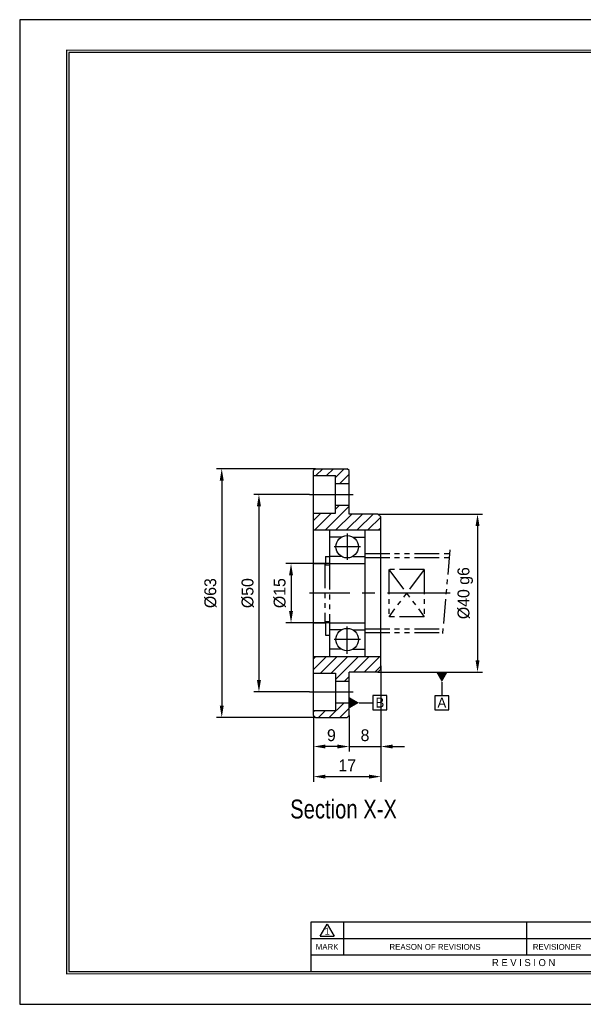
# Model space of a CAD drawing. Header units: millimetres. Extents: x 0 to 352, y 0 to 249.
# Tile 1 of 2: x 0 to 143, y 0 to 249. Entities that reach past the tile are written whole.
import ezdxf
from ezdxf.enums import TextEntityAlignment as Align

# ---------------------------------------------------------------- set-up
doc = ezdxf.new("R2010")
doc.units = ezdxf.units.MM
doc.linetypes.add('CENTER', pattern=[50.8, 31.75, -6.35, 6.35, -6.35])
doc.linetypes.add('PHANTOM', pattern=[2.5, 1.25, -0.25, 0.25, -0.25, 0.25, -0.25])
doc.layers.get('0').update_dxf_attribs({"linetype": 'CONTINUOUS'})
doc.layers.get('DEFPOINTS').update_dxf_attribs({"linetype": 'CONTINUOUS'})
for name, color, linetype in [('center', 1, 'CENTER'), ('L1', 7, 'CONTINUOUS'), ('OUTLINE', 7, 'CONTINUOUS'), ('phantom', 6, 'PHANTOM')]:
    doc.layers.add(name, color=color, linetype=linetype)
doc.dimstyles.get("Standard").update_dxf_attribs({"dimtxt": 3, "dimasz": 3, "dimexe": 1.3, "dimexo": 0, "dimgap": 1.3, "dimtad": 1, "dimdec": 3, "dimzin": 11, "dimdsep": 46, "dimtxsty": 'Standard', "dimcen": 0, "dimclrd": 5, "dimclre": 5, "dimclrt": 3, "dimadec": 0, "dimazin": 0, "dimtfac": 0.6, "dimtdec": 3, "dimtmove": 0, "dimatfit": 3, "dimfxl": 0, "dimtolj": 1, "dimtzin": 11, "dimarcsym": 0})

# ---------------------------------------------------------------- blocks, each defined once
blk = doc.blocks.new('표제란')
at = {"layer": 'L1', "color": 0}
for p, q in [((297, 210), (0, 210)), ((0, 210), (0, 0)), ((0, 0), (297, 0))]:
    blk.add_line(p, q, dxfattribs=at)
at = {"layer": 'L1'}
for p, q in [((160, 17.5), (62, 17.5)), ((62, 17.5), (62, 7)), ((64, 14.51), (65.5, 17.1)), ((65.5, 17.1), (67, 14.51)), ((69, 17.5), (69, 10.5)), ((108, 17.5), (108, 10.5)), ((147, 14), (62, 14)), ((64, 14.51), (67, 14.51)), ((147, 10.5), (62, 10.5))]:
    blk.add_line(p, q, dxfattribs=at)
at = {"layer": 'L1', "const_width": 0.25}
blk.add_lwpolyline([(290.5, 6.5), (290.5, 203.5), (10, 203.5), (10, 6.5)], close=True, dxfattribs=at)
at = {"layer": 'L1'}
blk.add_lwpolyline([(290, 7), (290, 203), (10.5, 203), (10.5, 7)], close=True, dxfattribs=at)
for s, height, p in [('1', 1.5, (65.5, 15.61)), ('MARK', 1.25, (65.5, 12.25)), ('REASON OF REVISIONS', 1.25, (88.5, 12.25)), ('REVISIONER', 1.25, (114.5, 12.25)), ('R E V I S I O N', 1.5, (107.38, 8.9))]:
    blk.add_text(s, height=height, dxfattribs=at).set_placement(p, align=Align.MIDDLE_CENTER)
for tag, p in [('필렛', (179.25, 10.9)), ('모따기', (179.25, 8.3))]:
    blk.add_attdef(tag, text='', height=1.15, dxfattribs=at).set_placement(p, align=Align.MIDDLE_LEFT)
at = {"layer": 'OUTLINE', "ltscale": 0.5}
for tag, p, height in [('TITLE', (237.17, 24.41), 2.5), ('도번', (251.18, 15.64), 2.5), ('SCALE', (253.78, 9.55), 1.2), ('DATE', (277.02, 9.51), 1.2)]:
    blk.add_attdef(tag, p, '', height=height, dxfattribs=at)
blk = doc.blocks.new('*D2')
at = {"layer": 'DEFPOINTS', "color": 0, "ltscale": 0.5}
for p in [(78.32, 111.57), (68.61, 96.57), (78.32, 96.57)]:
    blk.add_point(p, dxfattribs=at)
at = {"layer": 'OUTLINE', "color": 5, "lineweight": -2, "ltscale": 0.5}
for p, q in [((78.32, 111.57), (67.31, 111.57)), ((68.61, 108.57), (68.61, 99.57)), ((78.32, 96.57), (67.31, 96.57))]:
    blk.add_line(p, q, dxfattribs=at)
at = {"layer": 'OUTLINE', "color": 5, "ltscale": 0.5}
for points in [[(68.11, 108.57), (69.11, 108.57), (68.61, 111.57)], [(68.11, 99.57), (69.11, 99.57), (68.61, 96.57)]]:
    blk.add_solid(points, dxfattribs=at)
at = {"layer": 'OUTLINE', "color": 3, "ltscale": 0.5, "insert": (65.77, 104.07), "char_height": 3, "attachment_point": 5, "rotation": 90}
blk.add_mtext('\\A1;%%c15', dxfattribs=at)
blk = doc.blocks.new('*D3')
at = {"layer": 'DEFPOINTS', "color": 0, "ltscale": 0.5}
for p in [(73.32, 129.07), (60.5, 79.07), (73.32, 79.07)]:
    blk.add_point(p, dxfattribs=at)
at = {"layer": 'OUTLINE', "color": 5, "lineweight": -2, "ltscale": 0.5}
for p, q in [((73.32, 129.07), (59.2, 129.07)), ((60.5, 126.07), (60.5, 82.07)), ((73.32, 79.07), (59.2, 79.07))]:
    blk.add_line(p, q, dxfattribs=at)
at = {"layer": 'OUTLINE', "color": 5, "ltscale": 0.5}
for points in [[(60, 126.07), (61, 126.07), (60.5, 129.07)], [(60, 82.07), (61, 82.07), (60.5, 79.07)]]:
    blk.add_solid(points, dxfattribs=at)
at = {"layer": 'OUTLINE', "color": 3, "ltscale": 0.5, "insert": (57.66, 104.07), "char_height": 3, "attachment_point": 5, "rotation": 90}
blk.add_mtext('\\A1;%%c50', dxfattribs=at)
blk = doc.blocks.new('*D4')
at = {"layer": 'DEFPOINTS', "color": 0, "ltscale": 0.5}
for p in [(74.82, 135.57), (51.09, 72.57), (74.82, 72.57)]:
    blk.add_point(p, dxfattribs=at)
at = {"layer": 'OUTLINE', "color": 5, "lineweight": -2, "ltscale": 0.5}
for p, q in [((74.82, 135.57), (49.79, 135.57)), ((51.09, 132.57), (51.09, 75.57)), ((74.82, 72.57), (49.79, 72.57))]:
    blk.add_line(p, q, dxfattribs=at)
at = {"layer": 'OUTLINE', "color": 5, "ltscale": 0.5}
for points in [[(50.59, 132.57), (51.59, 132.57), (51.09, 135.57)], [(50.59, 75.57), (51.59, 75.57), (51.09, 72.57)]]:
    blk.add_solid(points, dxfattribs=at)
at = {"layer": 'OUTLINE', "color": 3, "ltscale": 0.5, "insert": (48.25, 104.07), "char_height": 3, "attachment_point": 5, "rotation": 90}
blk.add_mtext('\\A1;%%c63', dxfattribs=at)
blk = doc.blocks.new('*D5')
at = {"layer": 'DEFPOINTS', "color": 0, "ltscale": 0.5}
for p in [(90.59, 124.07), (90.59, 84.07), (115.77, 84.07)]:
    blk.add_point(p, dxfattribs=at)
at = {"layer": 'OUTLINE', "color": 5, "lineweight": -2, "ltscale": 0.5}
for p, q in [((90.59, 124.07), (117.07, 124.07)), ((115.77, 121.07), (115.77, 87.07)), ((90.59, 84.07), (117.07, 84.07))]:
    blk.add_line(p, q, dxfattribs=at)
at = {"layer": 'OUTLINE', "color": 5, "ltscale": 0.5}
for points in [[(115.27, 121.07), (116.27, 121.07), (115.77, 124.07)], [(115.27, 87.07), (116.27, 87.07), (115.77, 84.07)]]:
    blk.add_solid(points, dxfattribs=at)
at = {"layer": 'OUTLINE', "color": 3, "ltscale": 0.5, "insert": (112.67, 104.07), "char_height": 3, "attachment_point": 5, "rotation": 90}
blk.add_mtext('\\A1;%%c40 g6', dxfattribs=at)
blk = doc.blocks.new('*D6')
at = {"layer": 'DEFPOINTS', "color": 0, "ltscale": 0.5}
for p in [(74.32, 73.07), (83.32, 73.07), (74.32, 65.25)]:
    blk.add_point(p, dxfattribs=at)
at = {"layer": 'OUTLINE', "color": 5, "lineweight": -2, "ltscale": 0.5}
for p, q in [((74.32, 73.07), (74.32, 63.95)), ((83.32, 73.07), (83.32, 63.95)), ((80.32, 65.25), (77.32, 65.25))]:
    blk.add_line(p, q, dxfattribs=at)
at = {"layer": 'OUTLINE', "color": 5, "ltscale": 0.5}
for points in [[(77.32, 65.75), (77.32, 64.75), (74.32, 65.25)], [(80.32, 65.75), (80.32, 64.75), (83.32, 65.25)]]:
    blk.add_solid(points, dxfattribs=at)
at = {"layer": 'OUTLINE', "color": 3, "ltscale": 0.5, "insert": (78.82, 68.09), "char_height": 3, "attachment_point": 5}
blk.add_mtext('\\A1;9', dxfattribs=at)
blk = doc.blocks.new('*D7')
at = {"layer": 'DEFPOINTS', "color": 0, "ltscale": 0.5}
for p in [(91.32, 85.67), (83.32, 73.07), (91.32, 65.25)]:
    blk.add_point(p, dxfattribs=at)
at = {"layer": 'OUTLINE', "color": 5, "lineweight": -2, "ltscale": 0.5}
for p, q in [((91.32, 85.67), (91.32, 63.95)), ((83.32, 73.07), (83.32, 63.95)), ((80.32, 65.25), (77.32, 65.25)), ((83.32, 65.25), (91.32, 65.25)), ((94.32, 65.25), (97.32, 65.25))]:
    blk.add_line(p, q, dxfattribs=at)
at = {"layer": 'OUTLINE', "color": 5, "ltscale": 0.5}
for points in [[(80.32, 65.75), (80.32, 64.75), (83.32, 65.25)], [(94.32, 65.75), (94.32, 64.75), (91.32, 65.25)]]:
    blk.add_solid(points, dxfattribs=at)
at = {"layer": 'OUTLINE', "color": 3, "ltscale": 0.5, "insert": (87.32, 68.09), "char_height": 3, "attachment_point": 5}
blk.add_mtext('\\A1;8', dxfattribs=at)
blk = doc.blocks.new('*D8')
at = {"layer": 'DEFPOINTS', "color": 0, "ltscale": 0.5}
for p in [(91.32, 84.8), (74.32, 73.07), (91.32, 57.63)]:
    blk.add_point(p, dxfattribs=at)
at = {"layer": 'OUTLINE', "color": 5, "lineweight": -2, "ltscale": 0.5}
for p, q in [((91.32, 84.8), (91.32, 56.33)), ((74.32, 73.07), (74.32, 56.33)), ((77.32, 57.63), (88.32, 57.63))]:
    blk.add_line(p, q, dxfattribs=at)
at = {"layer": 'OUTLINE', "color": 5, "ltscale": 0.5}
for points in [[(77.32, 58.13), (77.32, 57.13), (74.32, 57.63)], [(88.32, 58.13), (88.32, 57.13), (91.32, 57.63)]]:
    blk.add_solid(points, dxfattribs=at)
at = {"layer": 'OUTLINE', "color": 3, "ltscale": 0.5, "insert": (82.82, 60.47), "char_height": 3, "attachment_point": 5}
blk.add_mtext('\\A1;17', dxfattribs=at)
blk = doc.blocks.new('_DatumFilled')
at = {"color": 0, "linetype": 'ByBlock'}
blk.add_solid([(0, 0.577), (-1, 0), (0, -0.577)], dxfattribs=at)

msp = doc.modelspace()

# ---------------------------------------------------------------- hatches: boundary and pattern name
at = {"layer": 'OUTLINE', "ltscale": 0.5}
h = msp.add_hatch(dxfattribs=at)
h.set_pattern_fill('ANSI31', color=5, scale=0.6, style=0)
h.set_pattern_definition([(45, (-399.6086, 141.5825), (-1.3470384, 1.3470384), [])])
h.paths.add_polyline_path([(74.8159, 135.5739), (74.3159, 135.0739), (74.3159, 133.8239), (79.8159, 133.8239), (79.8159, 131.8239), (83.3159, 131.8239), (83.3159, 135.0739), (82.8159, 135.5739)])
h.paths.add_polyline_path([(79.8159, 124.3239), (74.3159, 124.3239), (74.3159, 120.0739), (91.3159, 120.0739), (91.3159, 123.3443), (90.5863, 124.0739), (83.3159, 124.0739), (83.3159, 126.3239), (79.8159, 126.3239)])
h.paths.add_polyline_path([(83.3159, 84.0739), (90.5863, 84.0739), (91.3159, 84.8035), (91.3159, 88.0739), (74.3159, 88.0739), (74.3159, 83.8239), (79.8159, 83.8239), (79.8159, 81.8239), (83.3159, 81.8239)])
h.paths.add_polyline_path([(79.8159, 74.3239), (74.3159, 74.3239), (74.3159, 73.0739), (74.8159, 72.5739), (82.8159, 72.5739), (83.3159, 73.0739), (83.3159, 76.3239), (79.8159, 76.3239)])

# ---------------------------------------------------------------- linework, layer by layer
at = {"layer": 'center', "ltscale": 0.5}
for p, q in [((73.3159, 129.0739), (84.3159, 129.0739)), ((82.8159, 119.1589), (82.8159, 112.4889)), ((86.1509, 115.8239), (79.4809, 115.8239)), ((108.8567, 104.0739), (73.3159, 104.0739)), ((82.8159, 88.7248), (82.8159, 95.6589)), ((86.1509, 92.3239), (79.4809, 92.3239)), ((73.3159, 79.0739), (84.3159, 79.0739))]:
    msp.add_line(p, q, dxfattribs=at)
at = {"layer": 'OUTLINE'}
for p, q in [((74.8159, 135.5739), (74.3159, 135.0739)), ((74.8159, 135.5739), (82.8159, 135.5739)), ((83.3159, 135.0739), (82.8159, 135.5739)), ((83.3159, 124.0739), (83.3159, 135.0739)), ((74.3159, 133.8239), (79.8159, 133.8239)), ((79.8159, 124.3239), (79.8159, 133.8239)), ((79.8159, 131.8239), (83.3159, 131.8239)), ((79.8159, 126.3239), (83.3159, 126.3239)), ((74.3159, 124.3239), (79.8159, 124.3239)), ((90.5863, 124.0739), (83.3159, 124.0739)), ((91.3159, 123.3443), (90.5863, 124.0739)), ((91.3159, 84.8035), (91.3159, 123.3443)), ((74.3159, 120.0739), (91.3159, 120.0739)), ((78.3159, 120.0739), (78.3159, 111.2239)), ((87.3159, 120.0739), (87.3159, 111.5739)), ((81.3984, 118.2791), (78.3159, 118.2791)), ((84.2334, 118.2791), (87.3159, 118.2791)), ((77.3159, 113.3239), (78.3159, 113.3239)), ((77.3159, 113.3239), (77.3159, 111.2239)), ((81.3984, 113.3687), (78.3159, 113.3687)), ((84.2334, 113.3687), (87.3159, 113.3687)), ((78.3159, 111.5739), (87.3159, 111.5739)), ((87.3159, 111.5739), (87.3159, 96.5739)), ((77.3159, 96.9239), (77.3159, 93.4365)), ((78.3159, 96.9239), (78.3159, 88.0739)), ((78.3159, 96.5739), (87.3159, 96.5739)), ((81.3984, 94.7791), (78.3159, 94.7791)), ((84.2334, 94.7791), (87.3159, 94.7791)), ((87.3159, 96.5739), (87.3159, 88.0739)), ((77.3159, 93.4365), (78.3159, 93.4365)), ((81.3984, 89.8687), (78.3159, 89.8687)), ((84.2334, 89.8687), (87.3159, 89.8687)), ((74.3159, 88.0739), (91.3159, 88.0739)), ((90.5863, 84.0739), (91.3159, 84.8035)), ((74.3159, 83.8239), (79.8159, 83.8239)), ((79.8159, 83.8239), (79.8159, 74.3239)), ((83.3159, 73.0739), (83.3159, 84.0739)), ((90.5863, 84.0739), (83.3159, 84.0739)), ((79.8159, 81.8239), (83.3159, 81.8239)), ((79.8159, 76.3239), (83.3159, 76.3239)), ((74.3159, 74.3239), (79.8159, 74.3239)), ((74.8159, 72.5739), (74.3159, 73.0739)), ((74.8159, 72.5739), (82.8159, 72.5739)), ((83.3159, 73.0739), (82.8159, 72.5739))]:
    msp.add_line(p, q, dxfattribs=at)
at = {"layer": 'OUTLINE', "ltscale": 3}
msp.add_line((74.3159, 73.0739), (74.3159, 135.0739), dxfattribs=at)
at = {"layer": 'OUTLINE', "color": 5, "ltscale": 0.5}
for points in [[(106.755, 81.5739), (106.755, 78.1092)], [(85.8159, 76.3239), (89.2806, 76.3239)]]:
    msp.add_lwpolyline(points, dxfattribs=at)
for points in [[(89.2806, 74.5239), (92.8806, 74.5239), (92.8806, 78.1239), (89.2806, 78.1239)], [(104.955, 74.5092), (108.555, 74.5092), (108.555, 78.1092), (104.955, 78.1092)]]:
    msp.add_lwpolyline(points, close=True, dxfattribs=at)
at = {"layer": 'OUTLINE'}
for centre in [(82.8159, 115.8239), (82.8159, 92.3239)]:
    msp.add_circle(centre, 2.835, dxfattribs=at)
at = {"layer": 'phantom', "ltscale": 5}
for p, q in [((108.7746, 115.032), (106.8572, 93.1158)), ((87.3159, 114.0739), (108.6908, 114.0739)), ((87.3159, 113.0739), (108.6033, 113.0739)), ((74.3159, 111.5739), (77.1659, 111.5739)), ((77.1659, 111.5739), (77.1659, 96.5739)), ((77.1659, 111.2239), (77.3159, 111.2239)), ((77.3159, 111.2239), (78.3159, 111.2239)), ((78.3159, 111.2239), (78.3159, 96.9239)), ((102.3159, 110.0739), (93.3159, 98.0739)), ((93.3159, 110.0739), (102.3159, 98.0739)), ((93.3159, 110.0739), (93.3159, 98.0739)), ((102.3159, 110.0739), (93.3159, 110.0739)), ((102.3159, 110.0739), (102.3159, 98.0739)), ((102.3159, 98.0739), (93.3159, 98.0739)), ((74.3159, 96.5739), (77.1659, 96.5739)), ((77.1659, 96.9239), (77.3159, 96.9239)), ((77.3159, 96.9239), (78.3159, 96.9239)), ((87.3159, 95.0739), (107.0285, 95.0739)), ((87.3159, 94.0739), (106.941, 94.0739))]:
    msp.add_line(p, q, dxfattribs=at)

# ---------------------------------------------------------------- block references
at = {"layer": 'OUTLINE', "xscale": 1.18674948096, "yscale": 1.18674948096, "zscale": 1.18674948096}
msp.add_blockref('표제란', (0, 0), dxfattribs=at)
at = {"layer": 'OUTLINE', "color": 5, "ltscale": 0.5, "xscale": 2.5, "yscale": 2.5, "zscale": 2.5}
for p, rotation in [((106.755, 84.0739), 90), ((83.3159, 76.3239), 180)]:
    msp.add_blockref('_DatumFilled', p, dxfattribs=dict(at, rotation=rotation))

# ---------------------------------------------------------------- texts
at = {"lineweight": 9, "width": 0.8}
msp.add_text('Section X-X', height=4.777574, dxfattribs=at).set_placement((68.4026, 47.0351))
at = {"layer": 'OUTLINE', "color": 3, "ltscale": 0.5, "char_height": 2.5, "attachment_point": 9}
for s, insert in [('\\A1;B', (92.1944, 75.1181)), ('\\A1;A', (107.8688, 75.1034))]:
    msp.add_mtext(s, dxfattribs=dict(at, insert=insert))

# ---------------------------------------------------------------- dimensions: what is measured, and where the dimension line sits
at = {"layer": 'OUTLINE', "ltscale": 0.5}
for base, p1, p2, text, picture, middle in [((51.0925, 72.5739), (74.8159, 135.5739), (74.8159, 72.5739), '%%c<>', '*D4', (48.2546, 104.0739)), ((60.4974, 79.0739), (73.3159, 129.0739), (73.3159, 79.0739), '%%c<>', '*D3', (57.6594, 104.0739)), ((115.7654, 84.0739), (90.5863, 124.0739), (90.5863, 84.0739), '%%c<> g6', '*D5', (112.6738, 104.0739)), ((68.6147, 96.5739), (78.3159, 111.5739), (78.3159, 96.5739), '%%c<>', '*D2', (65.7728, 104.0739))]:
    dim = msp.add_linear_dim(base=base, p1=p1, p2=p2, angle=90, text=text, dimstyle='Standard', dxfattribs=at)
    dim.commit()
    dim.dimension.update_dxf_attribs({"geometry": picture, "text_midpoint": middle})
for base, p1, p2, picture, middle in [((91.3159, 57.6308), (74.3159, 73.0739), (91.3159, 84.8035), '*D8', (82.8159, 60.4727)), ((91.3159, 65.2547), (83.3159, 73.0739), (91.3159, 85.667), '*D7', (87.3159, 68.0926)), ((74.3159, 65.2547), (83.3159, 73.0739), (74.3159, 73.0739), '*D6', (78.8159, 68.0926))]:
    dim = msp.add_linear_dim(base=base, p1=p1, p2=p2, dimstyle='Standard', dxfattribs=at)
    dim.commit()
    dim.dimension.update_dxf_attribs({"geometry": picture, "text_midpoint": middle})

doc.saveas('drawing.dxf')
